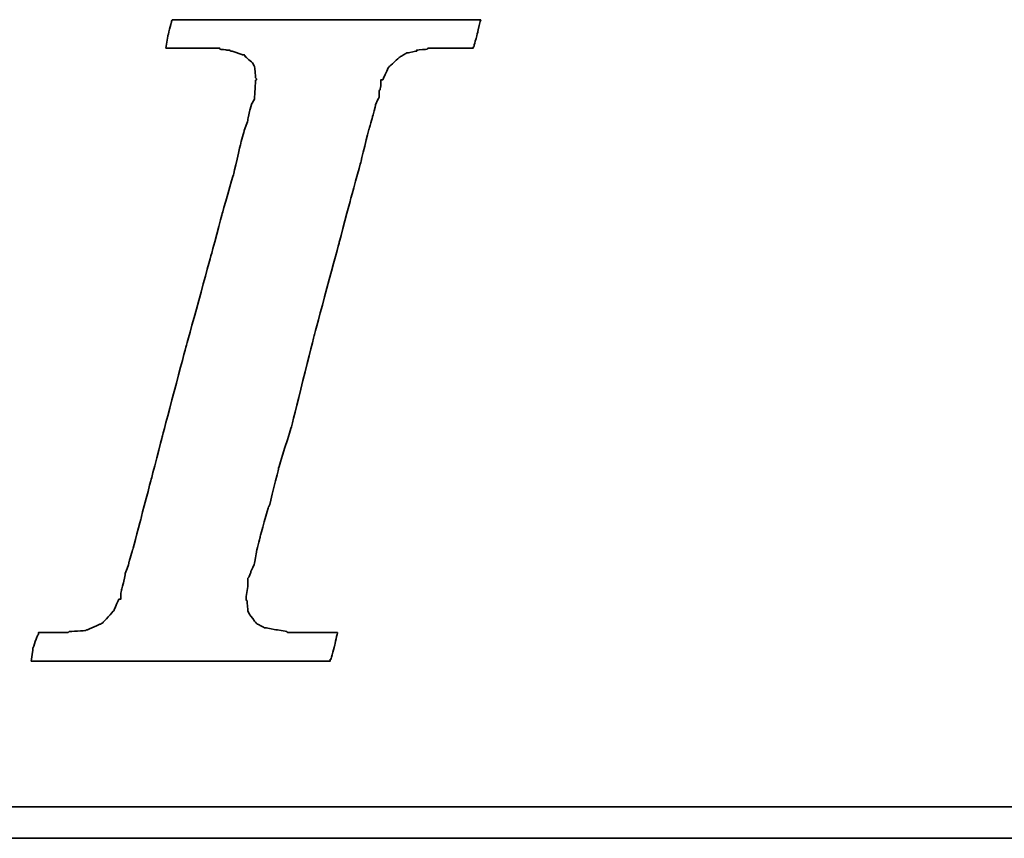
# Model space of a CAD drawing. Header units: millimetres. Extents: x 366 to 665, y 370 to 467.
# Tile 31 of 52: x 601.98 to 605.01, y 401.74 to 404.27. Entities that reach past the tile are written whole.
import ezdxf

# ---------------------------------------------------------------- set-up
doc = ezdxf.new("R2010")
doc.units = ezdxf.units.MM
doc.header["$LTSCALE"] = 0.15
doc.layers.add('DIM', color=4, linetype='CONTINUOUS')
doc.layers.add('layer 1', color=7, linetype='CONTINUOUS')

# ---------------------------------------------------------------- blocks, each defined once
blk = doc.blocks.new('TBI MOTION logo(完整正式版)')
at = {"layer": 'layer 1', "color": 22, "lineweight": 35}
for points, knots in [([(-40.59125, -7.94375), (-40.59125, -7.94375), (-40.97375, -7.94375), (-40.97375, -7.94375), (-40.97375, -7.94375), (-40.97375, -7.94375), (-41.38125, -7.94375), (-41.38125, -7.94375), (-41.38125, -7.94375), (-41.38125, -7.94375), (-41.54875, -7.94375), (-41.54875, -7.94375), (-41.54875, -7.94375), (-41.54875, -7.94375), (-41.59875, -7.94375), (-41.59875, -7.94375), (-41.59875, -7.94375), (-41.59875, -7.94375), (-41.88375, -7.94375), (-41.88375, -7.94375), (-41.88375, -7.94375), (-41.88375, -7.94375), (-41.90875, -7.91875), (-41.90875, -7.91875), (-41.90875, -7.91875), (-41.90875, -7.91875), (-42.19875, -7.87125), (-42.19875, -7.87125), (-42.19875, -7.87125), (-42.19875, -7.87125), (-42.43875, -7.82375), (-42.43875, -7.82375), (-42.43875, -7.82375), (-42.43875, -7.82375), (-42.45875, -7.82375), (-42.45875, -7.82375), (-42.45875, -7.82375), (-42.45875, -7.82375), (-42.48625, -7.82375), (-42.48625, -7.82375), (-42.48625, -7.82375), (-42.48625, -7.82375), (-42.67625, -7.72375), (-42.67625, -7.72375), (-42.67625, -7.72375), (-42.67625, -7.72375), (-42.70125, -7.70375), (-42.70125, -7.70375), (-42.70125, -7.70375), (-42.70125, -7.70375), (-42.72375, -7.67875), (-42.72375, -7.67875), (-42.72375, -7.67875), (-42.72375, -7.67875), (-42.86875, -7.48875), (-42.86875, -7.48875), (-42.86875, -7.48875), (-42.86875, -7.48875), (-42.89375, -7.43875), (-42.89375, -7.43875), (-42.89375, -7.43875), (-42.89375, -7.43875), (-42.91875, -7.38875), (-42.91875, -7.38875), (-42.91875, -7.38875), (-42.91875, -7.38875), (-42.93875, -7.12875), (-42.93875, -7.12875), (-42.93875, -7.12875), (-42.93875, -7.12875), (-42.96375, -7.10375), (-42.96375, -7.10375), (-42.96375, -7.10375), (-42.96375, -7.10375), (-42.96375, -7.05375), (-42.96375, -7.05375), (-42.96375, -7.05375), (-42.96375, -7.05375), (-42.96375, -7.00875), (-42.96375, -7.00875), (-42.96375, -7.00875), (-42.96375, -7.00875), (-42.91875, -6.69625), (-42.91875, -6.69625), (-42.91875, -6.69625), (-42.91875, -6.69625), (-42.91875, -6.62375), (-42.91875, -6.62375), (-42.91875, -6.62375), (-42.91875, -6.62375), (-42.91875, -6.59625), (-42.91875, -6.59625), (-42.91875, -6.59625), (-42.91875, -6.59625), (-42.91875, -6.57375), (-42.91875, -6.57375), (-42.91875, -6.57375), (-42.91875, -6.57375), (-42.91875, -6.52875), (-42.91875, -6.52875), (-42.91875, -6.52875), (-42.91875, -6.52875), (-42.89375, -6.50375), (-42.89375, -6.50375), (-42.89375, -6.50375), (-42.89375, -6.50375), (-42.84375, -6.38375), (-42.84375, -6.38375), (-42.84375, -6.38375), (-42.84375, -6.38375), (-42.84375, -6.35875), (-42.84375, -6.35875), (-42.84375, -6.35875), (-42.84375, -6.35875), (-42.74625, -6.14375), (-42.74625, -6.14375), (-42.74625, -6.14375), (-42.74625, -6.14375), (-42.70125, -5.85375), (-42.70125, -5.85375), (-42.70125, -5.85375), (-42.70125, -5.85375), (-42.60375, -5.47125), (-42.60375, -5.47125), (-42.60375, -5.47125), (-42.60375, -5.47125), (-42.60375, -5.44875), (-42.60375, -5.44875), (-42.60375, -5.44875), (-42.60375, -5.44875), (-42.38875, -4.67875), (-42.38875, -4.67875), (-42.38875, -4.67875), (-42.38875, -4.67875), (-42.36375, -4.65375), (-42.36375, -4.65375), (-42.36375, -4.65375), (-42.36375, -4.65375), (-42.12375, -3.69625), (-42.12375, -3.69625), (-42.12375, -3.69625), (-42.12375, -3.69625), (-42.12375, -3.67374), (-42.12375, -3.67374), (-42.12375, -3.67374), (-42.12375, -3.67374), (-41.78875, -2.59374), (-41.78875, -2.59374), (-41.78875, -2.59374), (-41.78875, -2.59374), (-41.18875, -0.19375), (-41.18875, -0.19375), (-41.18875, -0.19375), (-41.18875, -0.19375), (-40.54375, 2.20624), (-40.54375, 2.20624), (-40.54375, 2.20624), (-40.54375, 2.20624), (-40.25375, 3.30875), (-40.25375, 3.30875), (-40.25375, 3.30875), (-40.25375, 3.30875), (-39.98875, 4.27125), (-39.98875, 4.27125), (-39.98875, 4.27125), (-39.98875, 4.27125), (-39.77375, 5.13125), (-39.77375, 5.13125), (-39.77375, 5.13125), (-39.77375, 5.13125), (-39.67875, 5.47125), (-39.67875, 5.47125), (-39.67875, 5.47125), (-39.67875, 5.47125), (-39.60375, 5.75625), (-39.60375, 5.75625), (-39.60375, 5.75625), (-39.60375, 5.75625), (-39.60375, 5.78125), (-39.60375, 5.78125), (-39.60375, 5.78125), (-39.60375, 5.78125), (-39.50875, 5.97125), (-39.50875, 5.97125), (-39.50875, 5.97125), (-39.50875, 5.97125), (-39.50875, 6.13875), (-39.50875, 6.13875), (-39.50875, 6.13875), (-39.50875, 6.13875), (-39.48625, 6.16625), (-39.48625, 6.16625), (-39.48625, 6.16625), (-39.48625, 6.16625), (-39.46125, 6.28625), (-39.46125, 6.28625), (-39.46125, 6.28625), (-39.46125, 6.28625), (-39.46125, 6.42625), (-39.46125, 6.42625), (-39.46125, 6.42625), (-39.46125, 6.42625), (-39.41375, 6.42625), (-39.41375, 6.42625), (-39.41375, 6.42625), (-39.41375, 6.42625), (-39.29375, 6.69125), (-39.29375, 6.69125), (-39.29375, 6.69125), (-39.29375, 6.69125), (-39.26875, 6.74125), (-39.26875, 6.74125), (-39.26875, 6.74125), (-39.26875, 6.74125), (-39.24375, 6.76625), (-39.24375, 6.76625), (-39.24375, 6.76625), (-39.24375, 6.76625), (-38.98375, 7.00624), (-38.98375, 7.00624), (-38.98375, 7.00624), (-38.98375, 7.00624), (-38.95625, 7.02624), (-38.95625, 7.02624), (-38.95625, 7.02624), (-38.95625, 7.02624), (-38.78875, 7.12624), (-38.78875, 7.12624), (-38.78875, 7.12624), (-38.78875, 7.12624), (-38.76375, 7.12624), (-38.76375, 7.12624), (-38.76375, 7.12624), (-38.76375, 7.12624), (-38.74375, 7.12624), (-38.74375, 7.12624), (-38.74375, 7.12624), (-38.74375, 7.12624), (-38.52875, 7.17125), (-38.52875, 7.17125), (-38.52875, 7.17125), (-38.52875, 7.17125), (-38.52875, 7.19624), (-38.52875, 7.19624), (-38.52875, 7.19624), (-38.52875, 7.19624), (-38.50375, 7.19624), (-38.50375, 7.19624), (-38.50375, 7.19624), (-38.50375, 7.19624), (-38.26125, 7.21875), (-38.26125, 7.21875), (-38.26125, 7.21875), (-38.26125, 7.21875), (-38.23875, 7.24624), (-38.23875, 7.24624), (-38.23875, 7.24624), (-38.23875, 7.24624), (-38.21625, 7.24624), (-38.21625, 7.24624), (-38.21625, 7.24624), (-38.21625, 7.24624), (-38.18875, 7.24624), (-38.18875, 7.24624), (-38.18875, 7.24624), (-38.18875, 7.24624), (-37.90375, 7.24624), (-37.90375, 7.24624), (-37.90375, 7.24624), (-37.90375, 7.24624), (-37.85375, 7.24624), (-37.85375, 7.24624), (-37.85375, 7.24624), (-37.85375, 7.24624), (-37.75875, 7.24624), (-37.75875, 7.24624), (-37.75875, 7.24624), (-37.75875, 7.24624), (-37.42375, 7.24624), (-37.42375, 7.24624), (-37.42375, 7.24624), (-37.42375, 7.24624), (-37.08875, 7.24624), (-37.08875, 7.24624), (-37.08875, 7.24624), (-37.08875, 7.24624), (-37.06375, 7.24624), (-37.06375, 7.24624), (-37.06375, 7.24624), (-37.06375, 7.24624), (-37.06375, 7.26624), (-37.06375, 7.26624), (-37.06375, 7.26624), (-37.06375, 7.26624), (-37.03875, 7.29125), (-37.03875, 7.29125), (-37.03875, 7.29125), (-37.03875, 7.29125), (-37.03875, 7.31625), (-37.03875, 7.31625), (-37.03875, 7.31625), (-37.03875, 7.31625), (-36.94125, 7.67625), (-36.94125, 7.67625), (-36.94125, 7.67625), (-36.94125, 7.67625), (-36.86875, 7.98625), (-36.86875, 7.98625), (-36.86875, 7.98625), (-36.86875, 7.98625), (-36.98875, 7.98625), (-36.98875, 7.98625), (-36.98875, 7.98625), (-36.98875, 7.98625), (-37.42375, 7.98625), (-37.42375, 7.98625), (-37.42375, 7.98625), (-37.42375, 7.98625), (-37.94875, 7.98625), (-37.94875, 7.98625), (-37.94875, 7.98625), (-37.94875, 7.98625), (-38.57375, 7.98625), (-38.57375, 7.98625), (-38.57375, 7.98625), (-38.57375, 7.98625), (-39.29375, 7.98625), (-39.29375, 7.98625), (-39.29375, 7.98625), (-39.29375, 7.98625), (-40.82875, 7.98625), (-40.82875, 7.98625), (-40.82875, 7.98625), (-40.82875, 7.98625), (-42.36375, 7.98625), (-42.36375, 7.98625), (-42.36375, 7.98625), (-42.36375, 7.98625), (-43.08375, 7.98625), (-43.08375, 7.98625), (-43.08375, 7.98625), (-43.08375, 7.98625), (-43.70875, 7.98625), (-43.70875, 7.98625), (-43.70875, 7.98625), (-43.70875, 7.98625), (-44.23375, 7.98625), (-44.23375, 7.98625), (-44.23375, 7.98625), (-44.23375, 7.98625), (-44.66875, 7.98625), (-44.66875, 7.98625), (-44.66875, 7.98625), (-44.66875, 7.98625), (-44.88375, 7.98625), (-44.88375, 7.98625), (-44.88375, 7.98625), (-44.88375, 7.98625), (-44.90875, 7.94125), (-44.90875, 7.94125), (-44.90875, 7.94125), (-44.90875, 7.94125), (-44.90875, 7.91625), (-44.90875, 7.91625), (-44.90875, 7.91625), (-44.90875, 7.91625), (-45.00375, 7.55625), (-45.00375, 7.55625), (-45.00375, 7.55625), (-45.00375, 7.55625), (-45.05375, 7.24624), (-45.05375, 7.24624), (-45.05375, 7.24624), (-45.05375, 7.24624), (-44.61875, 7.24624), (-44.61875, 7.24624), (-44.61875, 7.24624), (-44.61875, 7.24624), (-44.11375, 7.24624), (-44.11375, 7.24624), (-44.11375, 7.24624), (-44.11375, 7.24624), (-43.99375, 7.24624), (-43.99375, 7.24624), (-43.99375, 7.24624), (-43.99375, 7.24624), (-43.94625, 7.24624), (-43.94625, 7.24624), (-43.94625, 7.24624), (-43.94625, 7.24624), (-43.92374, 7.24624), (-43.92374, 7.24624), (-43.92374, 7.24624), (-43.92374, 7.24624), (-43.65875, 7.24624), (-43.65875, 7.24624), (-43.65875, 7.24624), (-43.65875, 7.24624), (-43.63875, 7.21875), (-43.63875, 7.21875), (-43.63875, 7.21875), (-43.63875, 7.21875), (-43.46875, 7.19624), (-43.46875, 7.19624), (-43.46875, 7.19624), (-43.46875, 7.19624), (-43.39875, 7.19624), (-43.39875, 7.19624), (-43.39875, 7.19624), (-43.39875, 7.19624), (-43.37125, 7.17125), (-43.37125, 7.17125), (-43.37125, 7.17125), (-43.37125, 7.17125), (-43.34875, 7.17125), (-43.34875, 7.17125), (-43.34875, 7.17125), (-43.34875, 7.17125), (-43.20375, 7.12624), (-43.20375, 7.12624), (-43.20375, 7.12624), (-43.20375, 7.12624), (-43.05875, 7.07624), (-43.05875, 7.07624), (-43.05875, 7.07624), (-43.05875, 7.07624), (-43.01375, 7.07624), (-43.01375, 7.07624), (-43.01375, 7.07624), (-43.01375, 7.07624), (-42.98875, 7.02624), (-42.98875, 7.02624), (-42.98875, 7.02624), (-42.98875, 7.02624), (-42.79875, 6.86125), (-42.79875, 6.86125), (-42.79875, 6.86125), (-42.79875, 6.86125), (-42.77375, 6.81125), (-42.77375, 6.81125), (-42.77375, 6.81125), (-42.77375, 6.81125), (-42.74625, 6.76625), (-42.74625, 6.76625), (-42.74625, 6.76625), (-42.74625, 6.76625), (-42.72375, 6.47625), (-42.72375, 6.47625), (-42.72375, 6.47625), (-42.72375, 6.47625), (-42.70125, 6.45124), (-42.70125, 6.45124), (-42.70125, 6.45124), (-42.70125, 6.45124), (-42.70125, 6.42625), (-42.70125, 6.42625), (-42.70125, 6.42625), (-42.70125, 6.42625), (-42.72375, 6.40625), (-42.72375, 6.40625), (-42.72375, 6.40625), (-42.72375, 6.40625), (-42.74625, 5.97125), (-42.74625, 5.97125), (-42.74625, 5.97125), (-42.74625, 5.97125), (-42.74625, 5.94625), (-42.74625, 5.94625), (-42.74625, 5.94625), (-42.74625, 5.94625), (-42.74625, 5.92625), (-42.74625, 5.92625), (-42.74625, 5.92625), (-42.74625, 5.92625), (-42.77375, 5.87625), (-42.77375, 5.87625), (-42.77375, 5.87625), (-42.77375, 5.87625), (-42.81875, 5.80625), (-42.81875, 5.80625), (-42.81875, 5.80625), (-42.81875, 5.80625), (-42.86875, 5.63625), (-42.86875, 5.63625), (-42.86875, 5.63625), (-42.86875, 5.63625), (-42.91875, 5.39625), (-42.91875, 5.39625), (-42.91875, 5.39625), (-42.91875, 5.39625), (-42.91875, 5.37124), (-42.91875, 5.37124), (-42.91875, 5.37124), (-42.91875, 5.37124), (-43.01375, 5.10874), (-43.01375, 5.10874), (-43.01375, 5.10874), (-43.01375, 5.10874), (-43.10875, 4.77124), (-43.10875, 4.77124), (-43.10875, 4.77124), (-43.10875, 4.77124), (-43.29875, 3.95625), (-43.29875, 3.95625), (-43.29875, 3.95625), (-43.29875, 3.95625), (-43.58875, 2.95125), (-43.58875, 2.95125), (-43.58875, 2.95125), (-43.58875, 2.95125), (-43.87375, 1.87125), (-43.87375, 1.87125), (-43.87375, 1.87125), (-43.87375, 1.87125), (-44.52625, -0.50374), (-44.52625, -0.50374), (-44.52625, -0.50374), (-44.52625, -0.50374), (-45.14875, -2.85375), (-45.14875, -2.85375), (-45.14875, -2.85375), (-45.14875, -2.85375), (-45.43375, -3.95875), (-45.43375, -3.95875), (-45.43375, -3.95875), (-45.43375, -3.95875), (-45.69875, -4.96875), (-45.69875, -4.96875), (-45.69875, -4.96875), (-45.69875, -4.96875), (-45.91375, -5.78375), (-45.91375, -5.78375), (-45.91375, -5.78375), (-45.91375, -5.78375), (-46.01375, -6.11875), (-46.01375, -6.11875), (-46.01375, -6.11875), (-46.01375, -6.11875), (-46.01375, -6.14375), (-46.01375, -6.14375), (-46.01375, -6.14375), (-46.01375, -6.14375), (-46.10875, -6.40875), (-46.10875, -6.40875), (-46.10875, -6.40875), (-46.10875, -6.40875), (-46.15375, -6.64875), (-46.15375, -6.64875), (-46.15375, -6.64875), (-46.15375, -6.64875), (-46.20375, -6.83875), (-46.20375, -6.83875), (-46.20375, -6.83875), (-46.20375, -6.83875), (-46.22875, -6.93375), (-46.22875, -6.93375), (-46.22875, -6.93375), (-46.22875, -6.93375), (-46.22875, -7.07875), (-46.22875, -7.07875), (-46.22875, -7.07875), (-46.22875, -7.07875), (-46.27375, -7.07875), (-46.27375, -7.07875), (-46.27375, -7.07875), (-46.27375, -7.07875), (-46.39375, -7.34375), (-46.39375, -7.34375), (-46.39375, -7.34375), (-46.39375, -7.34375), (-46.39375, -7.36875), (-46.39375, -7.36875), (-46.39375, -7.36875), (-46.39375, -7.36875), (-46.42125, -7.38875), (-46.42125, -7.38875), (-46.42125, -7.38875), (-46.42125, -7.38875), (-46.68375, -7.67875), (-46.68375, -7.67875), (-46.68375, -7.67875), (-46.68375, -7.67875), (-46.70875, -7.70375), (-46.70875, -7.70375), (-46.70875, -7.70375), (-46.70875, -7.70375), (-46.75375, -7.72375), (-46.75375, -7.72375), (-46.75375, -7.72375), (-46.75375, -7.72375), (-47.08875, -7.87125), (-47.08875, -7.87125), (-47.08875, -7.87125), (-47.08875, -7.87125), (-47.11625, -7.87125), (-47.11625, -7.87125), (-47.11625, -7.87125), (-47.11625, -7.87125), (-47.13875, -7.89375), (-47.13875, -7.89375), (-47.13875, -7.89375), (-47.13875, -7.89375), (-47.56875, -7.91875), (-47.56875, -7.91875), (-47.56875, -7.91875), (-47.56875, -7.91875), (-47.59625, -7.94375), (-47.59625, -7.94375), (-47.59625, -7.94375), (-47.59625, -7.94375), (-47.64375, -7.94375), (-47.64375, -7.94375), (-47.64375, -7.94375), (-47.64375, -7.94375), (-47.73625, -7.94375), (-47.73625, -7.94375), (-47.73625, -7.94375), (-47.73625, -7.94375), (-48.07375, -7.94375), (-48.07375, -7.94375), (-48.07375, -7.94375), (-48.07375, -7.94375), (-48.36125, -7.94375), (-48.36125, -7.94375), (-48.36125, -7.94375), (-48.36125, -7.94375), (-48.36125, -7.96625), (-48.36125, -7.96625), (-48.36125, -7.96625), (-48.36125, -7.96625), (-48.36125, -7.99125), (-48.36125, -7.99125), (-48.36125, -7.99125), (-48.36125, -7.99125), (-48.38875, -8.01375), (-48.38875, -8.01375), (-48.38875, -8.01375), (-48.38875, -8.01375), (-48.50875, -8.34875), (-48.50875, -8.34875), (-48.50875, -8.34875), (-48.50875, -8.34875), (-48.55375, -8.68625), (-48.55375, -8.68625), (-48.55375, -8.68625), (-48.55375, -8.68625), (-48.45875, -8.68625), (-48.45875, -8.68625), (-48.45875, -8.68625), (-48.45875, -8.68625), (-48.07375, -8.68625), (-48.07375, -8.68625), (-48.07375, -8.68625), (-48.07375, -8.68625), (-47.52375, -8.68625), (-47.52375, -8.68625), (-47.52375, -8.68625), (-47.52375, -8.68625), (-46.92375, -8.68625), (-46.92375, -8.68625), (-46.92375, -8.68625), (-46.92375, -8.68625), (-46.25375, -8.68625), (-46.25375, -8.68625), (-46.25375, -8.68625), (-46.25375, -8.68625), (-46.20375, -8.68625), (-46.20375, -8.68625), (-46.20375, -8.68625), (-46.20375, -8.68625), (-44.71375, -8.68625), (-44.71375, -8.68625), (-44.71375, -8.68625), (-44.71375, -8.68625), (-43.22875, -8.68625), (-43.22875, -8.68625), (-43.22875, -8.68625), (-43.22875, -8.68625), (-42.55875, -8.68625), (-42.55875, -8.68625), (-42.55875, -8.68625), (-42.55875, -8.68625), (-42.50875, -8.68625), (-42.50875, -8.68625), (-42.50875, -8.68625), (-42.50875, -8.68625), (-41.93375, -8.68625), (-41.93375, -8.68625), (-41.93375, -8.68625), (-41.93375, -8.68625), (-41.38125, -8.68625), (-41.38125, -8.68625), (-41.38125, -8.68625), (-41.38125, -8.68625), (-40.97375, -8.68625), (-40.97375, -8.68625), (-40.97375, -8.68625), (-40.97375, -8.68625), (-40.78125, -8.68625), (-40.78125, -8.68625), (-40.78125, -8.68625), (-40.78125, -8.68625), (-40.78125, -8.63875), (-40.78125, -8.63875), (-40.78125, -8.63875), (-40.78125, -8.63875), (-40.75875, -8.63875), (-40.75875, -8.63875), (-40.75875, -8.63875), (-40.75875, -8.63875), (-40.66375, -8.27875), (-40.66375, -8.27875), (-40.66375, -8.27875), (-40.66375, -8.27875), (-40.59125, -7.94375), (-40.59125, -7.94375)], [0, 0, 0, 0, 0.00558659, 0.00558659, 0.00558659, 0.0055866, 0.01117318, 0.01117318, 0.01117318, 0.01117319, 0.01675978, 0.01675978, 0.01675978, 0.01675979, 0.02234637, 0.02234637, 0.02234637, 0.02234638, 0.02793296, 0.02793296, 0.02793296, 0.02793297, 0.03351955, 0.03351955, 0.03351955, 0.03351956, 0.03910615, 0.03910615, 0.03910615, 0.03910616, 0.04469274, 0.04469274, 0.04469274, 0.04469275, 0.05027933, 0.05027933, 0.05027933, 0.05027934, 0.05586592, 0.05586592, 0.05586592, 0.05586593, 0.06145251, 0.06145251, 0.06145251, 0.06145252, 0.06703911, 0.06703911, 0.06703911, 0.06703912, 0.0726257, 0.0726257, 0.0726257, 0.07262571, 0.07821229, 0.07821229, 0.07821229, 0.0782123, 0.08379888, 0.08379888, 0.08379888, 0.08379889, 0.08938547, 0.08938547, 0.08938547, 0.08938548, 0.09497207, 0.09497207, 0.09497207, 0.09497208, 0.10055866, 0.10055866, 0.10055866, 0.10055867, 0.10614525, 0.10614525, 0.10614525, 0.10614526, 0.11173184, 0.11173184, 0.11173184, 0.11173185, 0.11731844, 0.11731844, 0.11731844, 0.11731845, 0.12290503, 0.12290503, 0.12290503, 0.12290504, 0.12849162, 0.12849162, 0.12849162, 0.12849163, 0.13407821, 0.13407821, 0.13407821, 0.13407822, 0.1396648, 0.1396648, 0.1396648, 0.13966481, 0.1452514, 0.1452514, 0.1452514, 0.14525141, 0.15083799, 0.15083799, 0.15083799, 0.150838, 0.15642458, 0.15642458, 0.15642458, 0.15642459, 0.16201117, 0.16201117, 0.16201117, 0.16201118, 0.16759777, 0.16759777, 0.16759777, 0.16759778, 0.17318436, 0.17318436, 0.17318436, 0.17318437, 0.17877095, 0.17877095, 0.17877095, 0.17877096, 0.18435754, 0.18435754, 0.18435754, 0.18435755, 0.18994413, 0.18994413, 0.18994413, 0.18994414, 0.19553073, 0.19553073, 0.19553073, 0.19553074, 0.20111732, 0.20111732, 0.20111732, 0.20111733, 0.20670391, 0.20670391, 0.20670391, 0.20670392, 0.2122905, 0.2122905, 0.2122905, 0.21229051, 0.21787709, 0.21787709, 0.21787709, 0.2178771, 0.22346369, 0.22346369, 0.22346369, 0.2234637, 0.22905028, 0.22905028, 0.22905028, 0.22905029, 0.23463687, 0.23463687, 0.23463687, 0.23463688, 0.24022346, 0.24022346, 0.24022346, 0.24022347, 0.24581006, 0.24581006, 0.24581006, 0.24581007, 0.25139665, 0.25139665, 0.25139665, 0.25139666, 0.25698324, 0.25698324, 0.25698324, 0.25698325, 0.26256983, 0.26256983, 0.26256983, 0.26256984, 0.26815642, 0.26815642, 0.26815642, 0.26815643, 0.27374302, 0.27374302, 0.27374302, 0.27374303, 0.27932961, 0.27932961, 0.27932961, 0.27932962, 0.2849162, 0.2849162, 0.2849162, 0.28491621, 0.29050279, 0.29050279, 0.29050279, 0.2905028, 0.29608939, 0.29608939, 0.29608939, 0.2960894, 0.30167598, 0.30167598, 0.30167598, 0.30167599, 0.30726257, 0.30726257, 0.30726257, 0.30726258, 0.31284916, 0.31284916, 0.31284916, 0.31284917, 0.31843575, 0.31843575, 0.31843575, 0.31843576, 0.32402235, 0.32402235, 0.32402235, 0.32402236, 0.32960894, 0.32960894, 0.32960894, 0.32960895, 0.33519553, 0.33519553, 0.33519553, 0.33519554, 0.34078212, 0.34078212, 0.34078212, 0.34078213, 0.34636872, 0.34636872, 0.34636872, 0.34636873, 0.35195531, 0.35195531, 0.35195531, 0.35195532, 0.3575419, 0.3575419, 0.3575419, 0.35754191, 0.36312849, 0.36312849, 0.36312849, 0.3631285, 0.36871508, 0.36871508, 0.36871508, 0.36871509, 0.37430168, 0.37430168, 0.37430168, 0.37430169, 0.37988827, 0.37988827, 0.37988827, 0.37988828, 0.38547486, 0.38547486, 0.38547486, 0.38547487, 0.39106145, 0.39106145, 0.39106145, 0.39106146, 0.39664804, 0.39664804, 0.39664804, 0.39664805, 0.40223464, 0.40223464, 0.40223464, 0.40223465, 0.40782123, 0.40782123, 0.40782123, 0.40782124, 0.41340782, 0.41340782, 0.41340782, 0.41340783, 0.41899441, 0.41899441, 0.41899441, 0.41899442, 0.42458101, 0.42458101, 0.42458101, 0.42458102, 0.4301676, 0.4301676, 0.4301676, 0.43016761, 0.43575419, 0.43575419, 0.43575419, 0.4357542, 0.44134078, 0.44134078, 0.44134078, 0.44134079, 0.44692737, 0.44692737, 0.44692737, 0.44692738, 0.45251397, 0.45251397, 0.45251397, 0.45251398, 0.45810056, 0.45810056, 0.45810056, 0.45810057, 0.46368715, 0.46368715, 0.46368715, 0.46368716, 0.46927374, 0.46927374, 0.46927374, 0.46927375, 0.47486034, 0.47486034, 0.47486034, 0.47486035, 0.48044693, 0.48044693, 0.48044693, 0.48044694, 0.48603352, 0.48603352, 0.48603352, 0.48603353, 0.49162011, 0.49162011, 0.49162011, 0.49162012, 0.4972067, 0.4972067, 0.4972067, 0.49720671, 0.5027933, 0.5027933, 0.5027933, 0.50279331, 0.50837989, 0.50837989, 0.50837989, 0.5083799, 0.51396648, 0.51396648, 0.51396648, 0.51396649, 0.51955307, 0.51955307, 0.51955307, 0.51955308, 0.52513966, 0.52513966, 0.52513966, 0.52513967, 0.53072626, 0.53072626, 0.53072626, 0.53072627, 0.53631285, 0.53631285, 0.53631285, 0.53631286, 0.54189944, 0.54189944, 0.54189944, 0.54189945, 0.54748603, 0.54748603, 0.54748603, 0.54748604, 0.55307263, 0.55307263, 0.55307263, 0.55307264, 0.55865922, 0.55865922, 0.55865922, 0.55865923, 0.56424581, 0.56424581, 0.56424581, 0.56424582, 0.5698324, 0.5698324, 0.5698324, 0.56983241, 0.57541899, 0.57541899, 0.57541899, 0.575419, 0.58100559, 0.58100559, 0.58100559, 0.5810056, 0.58659218, 0.58659218, 0.58659218, 0.58659219, 0.59217877, 0.59217877, 0.59217877, 0.59217878, 0.59776536, 0.59776536, 0.59776536, 0.59776537, 0.60335196, 0.60335196, 0.60335196, 0.60335197, 0.60893855, 0.60893855, 0.60893855, 0.60893856, 0.61452514, 0.61452514, 0.61452514, 0.61452515, 0.62011173, 0.62011173, 0.62011173, 0.62011174, 0.62569832, 0.62569832, 0.62569832, 0.62569833, 0.63128492, 0.63128492, 0.63128492, 0.63128493, 0.63687151, 0.63687151, 0.63687151, 0.63687152, 0.6424581, 0.6424581, 0.6424581, 0.64245811, 0.64804469, 0.64804469, 0.64804469, 0.6480447, 0.65363128, 0.65363128, 0.65363128, 0.65363129, 0.65921788, 0.65921788, 0.65921788, 0.65921789, 0.66480447, 0.66480447, 0.66480447, 0.66480448, 0.67039106, 0.67039106, 0.67039106, 0.67039107, 0.67597765, 0.67597765, 0.67597765, 0.67597766, 0.68156425, 0.68156425, 0.68156425, 0.68156426, 0.68715084, 0.68715084, 0.68715084, 0.68715085, 0.69273743, 0.69273743, 0.69273743, 0.69273744, 0.69832402, 0.69832402, 0.69832402, 0.69832403, 0.70391061, 0.70391061, 0.70391061, 0.70391062, 0.70949721, 0.70949721, 0.70949721, 0.70949722, 0.7150838, 0.7150838, 0.7150838, 0.71508381, 0.72067039, 0.72067039, 0.72067039, 0.7206704, 0.72625698, 0.72625698, 0.72625698, 0.72625699, 0.73184358, 0.73184358, 0.73184358, 0.73184359, 0.73743017, 0.73743017, 0.73743017, 0.73743018, 0.74301676, 0.74301676, 0.74301676, 0.74301677, 0.74860335, 0.74860335, 0.74860335, 0.74860336, 0.75418994, 0.75418994, 0.75418994, 0.75418995, 0.75977654, 0.75977654, 0.75977654, 0.75977655, 0.76536313, 0.76536313, 0.76536313, 0.76536314, 0.77094972, 0.77094972, 0.77094972, 0.77094973, 0.77653631, 0.77653631, 0.77653631, 0.77653632, 0.78212291, 0.78212291, 0.78212291, 0.78212292, 0.7877095, 0.7877095, 0.7877095, 0.78770951, 0.79329609, 0.79329609, 0.79329609, 0.7932961, 0.79888268, 0.79888268, 0.79888268, 0.79888269, 0.80446927, 0.80446927, 0.80446927, 0.80446928, 0.81005587, 0.81005587, 0.81005587, 0.81005588, 0.81564246, 0.81564246, 0.81564246, 0.81564247, 0.82122905, 0.82122905, 0.82122905, 0.82122906, 0.82681564, 0.82681564, 0.82681564, 0.82681565, 0.83240223, 0.83240223, 0.83240223, 0.83240224, 0.83798883, 0.83798883, 0.83798883, 0.83798884, 0.84357542, 0.84357542, 0.84357542, 0.84357543, 0.84916201, 0.84916201, 0.84916201, 0.84916202, 0.8547486, 0.8547486, 0.8547486, 0.85474861, 0.8603352, 0.8603352, 0.8603352, 0.86033521, 0.86592179, 0.86592179, 0.86592179, 0.8659218, 0.87150838, 0.87150838, 0.87150838, 0.87150839, 0.87709497, 0.87709497, 0.87709497, 0.87709498, 0.88268156, 0.88268156, 0.88268156, 0.88268157, 0.88826816, 0.88826816, 0.88826816, 0.88826817, 0.89385475, 0.89385475, 0.89385475, 0.89385476, 0.89944134, 0.89944134, 0.89944134, 0.89944135, 0.90502793, 0.90502793, 0.90502793, 0.90502794, 0.91061453, 0.91061453, 0.91061453, 0.91061454, 0.91620112, 0.91620112, 0.91620112, 0.91620113, 0.92178771, 0.92178771, 0.92178771, 0.92178772, 0.9273743, 0.9273743, 0.9273743, 0.92737431, 0.93296089, 0.93296089, 0.93296089, 0.9329609, 0.93854749, 0.93854749, 0.93854749, 0.9385475, 0.94413408, 0.94413408, 0.94413408, 0.94413409, 0.94972067, 0.94972067, 0.94972067, 0.94972068, 0.95530726, 0.95530726, 0.95530726, 0.95530727, 0.96089385, 0.96089385, 0.96089385, 0.96089386, 0.96648045, 0.96648045, 0.96648045, 0.96648046, 0.97206704, 0.97206704, 0.97206704, 0.97206705, 0.97765363, 0.97765363, 0.97765363, 0.97765364, 0.98324022, 0.98324022, 0.98324022, 0.98324023, 0.98882682, 0.98882682, 0.98882682, 0.98882683, 0.99441341, 0.99441341, 0.99441341, 0.99441342, 1, 1, 1, 1]), ([(75.90875, -9.47875), (75.90875, -9.47875), (75.90875, -12.28625), (75.90875, -12.28625), (75.90875, -12.28625), (75.90875, -12.28625), (75.90875, -12.47875), (75.90875, -12.47875), (75.90875, -12.47875), (75.90875, -12.47875), (75.71625, -12.47875), (75.71625, -12.47875), (75.71625, -12.47875), (75.71625, -12.47875), (-88.32875, -12.47875), (-88.32875, -12.47875), (-88.32875, -12.47875), (-88.32875, -12.47875), (-88.32875, -13.29375), (-88.32875, -13.29375), (-88.32875, -13.29375), (-88.32875, -13.29375), (82.89125, -13.29375), (82.89125, -13.29375), (82.89125, -13.29375), (82.89125, -13.29375), (75.90875, -9.47875), (75.90875, -9.47875)], [0, 0, 0, 0, 0.14285714, 0.14285714, 0.14285714, 0.14285715, 0.28571429, 0.28571429, 0.28571429, 0.2857143, 0.42857143, 0.42857143, 0.42857143, 0.42857144, 0.57142857, 0.57142857, 0.57142857, 0.57142858, 0.71428571, 0.71428571, 0.71428571, 0.71428572, 0.85714286, 0.85714286, 0.85714286, 0.85714287, 1, 1, 1, 1])]:
    blk.add_open_spline(points, degree=3, knots=knots, dxfattribs=at)

msp = doc.modelspace()

# ---------------------------------------------------------------- block references
at = {"layer": 'DIM', "color": 7, "xscale": 0.1185822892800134, "yscale": 0.1185822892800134, "zscale": 0.1185822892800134}
msp.add_blockref('TBI MOTION logo(完整正式版)', (607.7692, 403.3192), dxfattribs=at)

doc.saveas('drawing.dxf')
